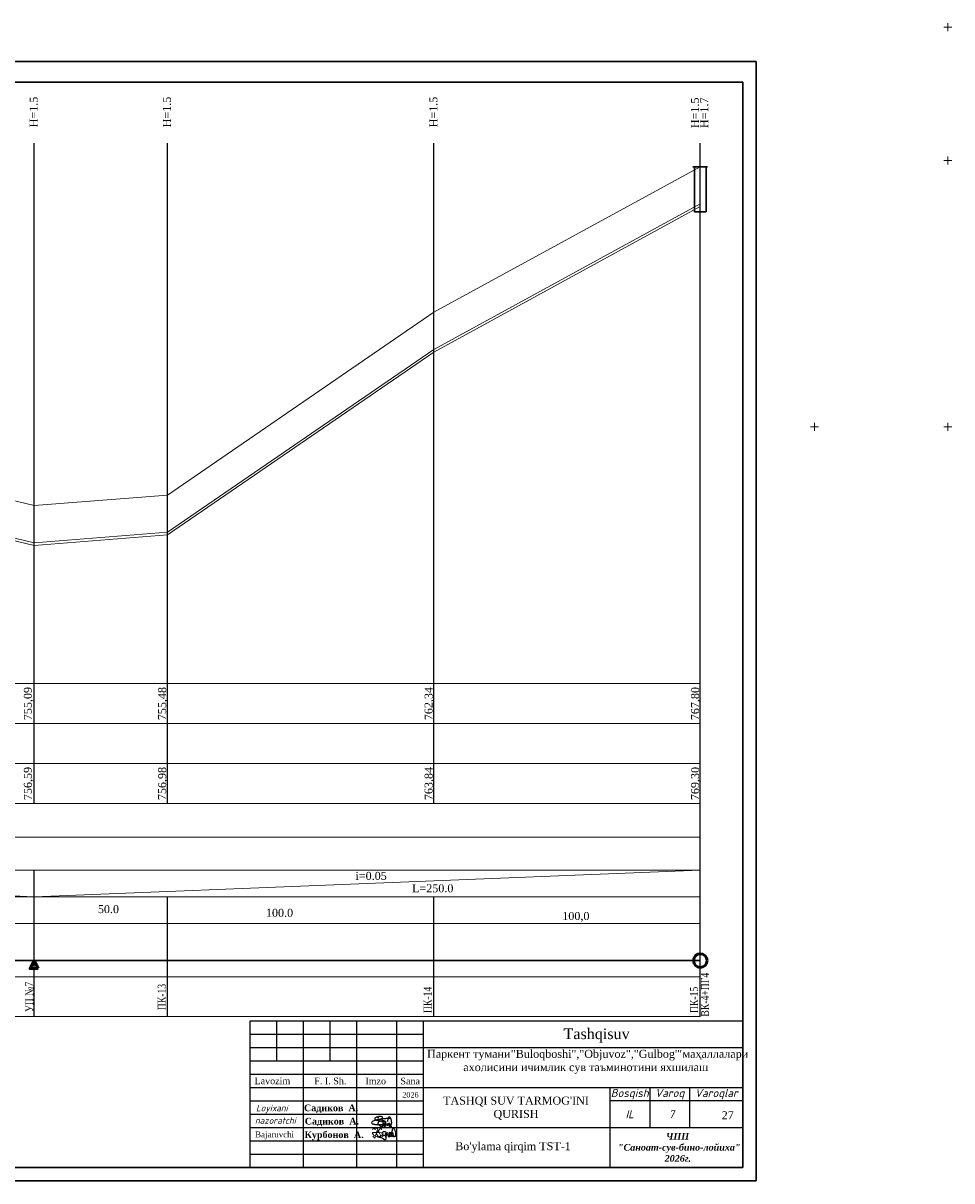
# Model space of a CAD drawing. Header units: millimetres. Extents: x 366033 to 446362, y 4247208 to 4265071.
# Tile 104 of 159: x 435630 to 435979, y 4256462 to 4256896. Entities that reach past the tile are written whole.
import ezdxf

# ---------------------------------------------------------------- set-up
doc = ezdxf.new("R2010")
doc.units = ezdxf.units.MM
for name, color, linetype in [('(002) Рамка', 7, 'Continuous'), ('(004) Точки рельефа', 7, 'Continuous'), ('RAMKA', 7, 'Continuous')]:
    doc.layers.add(name, color=color, linetype=linetype)
for name, color, linetype, lineweight in [('0002. ВК. ПГ. Уг. Пк. и задвижки', 250, 'Continuous', 50), ('план', 7, 'Continuous', 40), ('Текст ВК', 136, 'Continuous', 9)]:
    doc.layers.add(name, color=color, linetype=linetype, lineweight=lineweight)
doc.layers.add('GEODS_POINT_GRID#_B', color=7, linetype='Continuous', true_color=0x000000)
doc.styles.add('GOST 2.304', font='CS_Gost2304.shx')
doc.styles.add('SHRFT', font='TXT', dxfattribs={"width": 1.75})
doc.styles.get("Standard").update_dxf_attribs({"font": 'times.ttf'})
doc.styles.add('TIMES', font='times.ttf')
doc.styles.add('для таблиц', font='times.ttf', dxfattribs={"height": 3})
doc.linetypes.add('ВОДОПРОВОД-right', pattern='A,15,-4,["В1",Standard,S=3,R=0,X=-2,Y=-1.5],-4,20,[">",Standard,S=3,R=0,X=-1.5,Y=-1.5],0', length=43)

# ---------------------------------------------------------------- blocks, each defined once
blk = doc.blocks.new('CrossCoord_m1')
at = {"layer": 'GEODS_POINT_GRID#_B', "color": 3, "lineweight": 20, "true_color": 0x00ff00, "flags": 128}
for points in [[(-3, 0), (3, 0)], [(0, 3), (0, -3)]]:
    blk.add_lwpolyline(points, dxfattribs=at)

msp = doc.modelspace()

# ---------------------------------------------------------------- linework, layer by layer
at = {"layer": '(002) Рамка', "color": 0, "lineweight": 25}
for points in [[(435634.12, 4256603.704), (435634.12, 4256851.414)], [(435684.12, 4256603.704), (435684.12, 4256851.414)], [(435784.12, 4256603.704), (435784.12, 4256851.414)], [(435884.12, 4256603.704), (435884.12, 4256851.414)], [(435784.12, 4256603.704), (435784.12, 4256603.704)], [(435884.12, 4256523.704), (435884.12, 4256603.704)], [(435634.12, 4256523.704), (435634.12, 4256578.45)], [(435684.12, 4256523.704), (435684.12, 4256568.704)], [(435784.12, 4256523.704), (435784.12, 4256568.704)]]:
    msp.add_lwpolyline(points, dxfattribs=at)
at = {"color": 0, "lineweight": 0}
for p, q in [((435884.12, 4256842.635), (435784.12, 4256788.035)), ((435884.12, 4256828.635), (435784.12, 4256774.035)), ((435884.12, 4256827.635), (435784.12, 4256773.035)), ((435784.12, 4256788.035), (435684.12, 4256719.435)), ((435784.12, 4256774.035), (435684.12, 4256705.435)), ((435784.12, 4256773.035), (435684.12, 4256704.435)), ((435634.12, 4256715.535), (435584.12, 4256727.559)), ((435684.12, 4256719.435), (435634.12, 4256715.535)), ((435634.12, 4256701.535), (435584.12, 4256713.559)), ((435634.12, 4256700.535), (435584.12, 4256712.559)), ((435684.12, 4256705.435), (435634.12, 4256701.535)), ((435684.12, 4256704.435), (435634.12, 4256700.535)), ((435634.12, 4256568.704), (435384.12, 4256578.704)), ((435634.12, 4256568.704), (435884.12, 4256578.704))]:
    msp.add_line(p, q, dxfattribs=at)
at = {"color": 0, "lineweight": 30}
for p, q in [((435884.12, 4256842.635), (435881.35, 4256842.635)), ((435881.964, 4256842.635), (435881.964, 4256825.635)), ((435884.12, 4256842.635), (435886.89, 4256842.635)), ((435886.276, 4256842.635), (435886.276, 4256827.635)), ((435886.276, 4256842.635), (435886.276, 4256825.635)), ((435886.276, 4256825.635), (435881.964, 4256825.635))]:
    msp.add_line(p, q, dxfattribs=at)
at = {"color": 250, "lineweight": 25}
for p, q in [((435725.144, 4256522.093, -1016.516), (435725.144, 4256507.093, -1016.516)), ((435735.144, 4256522.093, -1016.516), (435735.144, 4256467.093, -1016.516)), ((435745.144, 4256522.093, -1016.516), (435745.144, 4256507.093, -1016.516)), ((435755.144, 4256522.093, -1016.516), (435755.144, 4256467.093, -1016.516)), ((435770.144, 4256522.093, -847.097), (435770.144, 4256467.093, -847.097)), ((435780.144, 4256522.093), (435780.144, 4256467.093)), ((435715.144, 4256517.093), (435780.144, 4256517.093)), ((435715.144, 4256512.093), (435900.144, 4256512.093)), ((435715.144, 4256512.093), (435780.144, 4256512.093)), ((435715.144, 4256507.093), (435780.144, 4256507.093)), ((435715.144, 4256502.093), (435780.144, 4256502.093)), ((435715.144, 4256497.093), (435900.144, 4256497.093)), ((435850.144, 4256497.093), (435850.144, 4256467.093)), ((435865.144, 4256497.093), (435865.144, 4256482.093)), ((435880.144, 4256482.093), (435880.144, 4256497.093)), ((435715.144, 4256492.093), (435780.144, 4256492.093)), ((435900.144, 4256492.093), (435850.144, 4256492.093)), ((435900.144, 4256492.093), (435850.144, 4256492.093)), ((435715.144, 4256487.093), (435780.144, 4256487.093)), ((435715.144, 4256482.093), (435900.144, 4256482.093)), ((435715.144, 4256477.093), (435780.144, 4256477.093)), ((435715.144, 4256472.093), (435780.144, 4256472.093))]:
    msp.add_line(p, q, dxfattribs=at)
at = {"color": 5, "lineweight": 25, "ltscale": 2}
for p, q in [((435760.812, 4256484.068), (435760.792, 4256483.853)), ((435760.812, 4256484.068), (435760.792, 4256483.853)), ((435760.792, 4256483.853), (435760.827, 4256483.738)), ((435760.792, 4256483.853), (435760.827, 4256483.738)), ((435760.857, 4256484.153), (435760.812, 4256484.068)), ((435760.857, 4256484.153), (435760.812, 4256484.068)), ((435760.827, 4256483.738), (435760.882, 4256483.682)), ((435760.827, 4256483.738), (435760.882, 4256483.682)), ((435761.038, 4256484.304), (435760.857, 4256484.153)), ((435761.038, 4256484.304), (435760.857, 4256484.153)), ((435760.882, 4256483.682), (435761.002, 4256483.543)), ((435760.882, 4256483.682), (435761.002, 4256483.543)), ((435761.002, 4256483.543), (435761.152, 4256483.489)), ((435761.002, 4256483.543), (435761.152, 4256483.489)), ((435761.352, 4256484.51), (435761.038, 4256484.304)), ((435761.352, 4256484.51), (435761.038, 4256484.304)), ((435761.152, 4256483.489), (435761.311, 4256483.431)), ((435761.152, 4256483.489), (435761.311, 4256483.431)), ((435761.311, 4256483.431), (435761.467, 4256483.375)), ((435761.311, 4256483.431), (435761.467, 4256483.375)), ((435761.615, 4256484.633), (435761.352, 4256484.51)), ((435761.615, 4256484.633), (435761.352, 4256484.51)), ((435761.467, 4256483.375), (435761.601, 4256483.343)), ((435761.467, 4256483.375), (435761.601, 4256483.343)), ((435761.601, 4256483.343), (435761.856, 4256483.3)), ((435761.601, 4256483.343), (435761.856, 4256483.3)), ((435761.805, 4256484.726), (435761.615, 4256484.633)), ((435761.805, 4256484.726), (435761.615, 4256484.633)), ((435762.053, 4256484.819), (435761.805, 4256484.726)), ((435762.053, 4256484.819), (435761.805, 4256484.726)), ((435761.856, 4256483.3), (435762.041, 4256483.268)), ((435761.856, 4256483.3), (435762.041, 4256483.268)), ((435762.041, 4256483.268), (435762.481, 4256483.259)), ((435762.041, 4256483.268), (435762.481, 4256483.259)), ((435762.361, 4256484.889), (435762.053, 4256484.819)), ((435762.361, 4256484.889), (435762.053, 4256484.819)), ((435762.714, 4256484.963), (435762.361, 4256484.889)), ((435762.714, 4256484.963), (435762.361, 4256484.889)), ((435762.481, 4256483.259), (435762.751, 4256483.263)), ((435762.481, 4256483.259), (435762.751, 4256483.263)), ((435762.917, 4256485.009), (435762.714, 4256484.963)), ((435762.917, 4256485.009), (435762.714, 4256484.963)), ((435762.751, 4256483.263), (435763.214, 4256483.26)), ((435762.751, 4256483.263), (435763.214, 4256483.26)), ((435763.217, 4256485.055), (435762.917, 4256485.009)), ((435763.217, 4256485.055), (435762.917, 4256485.009)), ((435763.214, 4256483.26), (435763.724, 4256483.25)), ((435763.214, 4256483.26), (435763.724, 4256483.25)), ((435763.549, 4256485.114), (435763.217, 4256485.055)), ((435763.549, 4256485.114), (435763.217, 4256485.055)), ((435763.769, 4256485.139), (435763.549, 4256485.114)), ((435763.769, 4256485.139), (435763.549, 4256485.114)), ((435763.724, 4256483.25), (435764.112, 4256483.247)), ((435763.724, 4256483.25), (435764.112, 4256483.247)), ((435764.056, 4256485.19), (435763.769, 4256485.139)), ((435764.056, 4256485.19), (435763.769, 4256485.139)), ((435764.442, 4256485.237), (435764.056, 4256485.19)), ((435764.442, 4256485.237), (435764.056, 4256485.19)), ((435764.112, 4256483.247), (435764.774, 4256483.263)), ((435764.112, 4256483.247), (435764.774, 4256483.263)), ((435764.685, 4256485.261), (435764.442, 4256485.237)), ((435764.685, 4256485.261), (435764.442, 4256485.237)), ((435765.013, 4256485.307), (435764.685, 4256485.261)), ((435765.013, 4256485.307), (435764.685, 4256485.261)), ((435764.774, 4256483.263), (435765.268, 4256483.253)), ((435764.774, 4256483.263), (435765.268, 4256483.253)), ((435765.241, 4256485.329), (435765.013, 4256485.307)), ((435765.241, 4256485.329), (435765.013, 4256485.307)), ((435765.607, 4256485.359), (435765.241, 4256485.329)), ((435765.607, 4256485.359), (435765.241, 4256485.329)), ((435765.268, 4256483.253), (435765.747, 4256483.191)), ((435765.268, 4256483.253), (435765.747, 4256483.191)), ((435765.446, 4256482.743), (435765.475, 4256482.848)), ((435765.446, 4256482.743), (435765.475, 4256482.848)), ((435765.468, 4256482.671), (435765.446, 4256482.743)), ((435765.468, 4256482.671), (435765.446, 4256482.743)), ((435765.513, 4256482.596), (435765.468, 4256482.671)), ((435765.513, 4256482.596), (435765.468, 4256482.671)), ((435765.475, 4256482.848), (435765.493, 4256482.909)), ((435765.475, 4256482.848), (435765.493, 4256482.909)), ((435765.493, 4256482.909), (435765.526, 4256482.966)), ((435765.493, 4256482.909), (435765.526, 4256482.966)), ((435765.572, 4256482.533), (435765.513, 4256482.596)), ((435765.572, 4256482.533), (435765.513, 4256482.596)), ((435765.526, 4256482.966), (435765.572, 4256483.043)), ((435765.526, 4256482.966), (435765.572, 4256483.043)), ((435765.572, 4256483.043), (435765.638, 4256483.093)), ((435765.572, 4256483.043), (435765.638, 4256483.093)), ((435765.613, 4256482.501), (435765.572, 4256482.533)), ((435765.613, 4256482.501), (435765.572, 4256482.533)), ((435765.939, 4256485.38), (435765.607, 4256485.359)), ((435765.939, 4256485.38), (435765.607, 4256485.359)), ((435765.682, 4256482.501), (435765.613, 4256482.501)), ((435765.682, 4256482.501), (435765.613, 4256482.501)), ((435765.638, 4256483.093), (435765.698, 4256483.155)), ((435765.638, 4256483.093), (435765.698, 4256483.155)), ((435765.785, 4256482.52), (435765.682, 4256482.501)), ((435765.785, 4256482.52), (435765.682, 4256482.501)), ((435765.698, 4256483.155), (435765.803, 4256483.218)), ((435765.698, 4256483.155), (435765.803, 4256483.218)), ((435765.702, 4256483.17), (435765.803, 4256483.218)), ((435765.702, 4256483.17), (435765.803, 4256483.218)), ((435765.859, 4256482.549), (435765.785, 4256482.52)), ((435765.859, 4256482.549), (435765.785, 4256482.52)), ((435765.803, 4256483.218), (435765.975, 4256483.318)), ((435765.803, 4256483.218), (435765.975, 4256483.318)), ((435765.803, 4256483.218), (435765.919, 4256483.122)), ((435765.803, 4256483.218), (435765.919, 4256483.122)), ((435765.928, 4256482.58), (435765.859, 4256482.549)), ((435765.928, 4256482.58), (435765.859, 4256482.549)), ((435765.919, 4256483.122), (435765.979, 4256483.073)), ((435765.919, 4256483.122), (435765.979, 4256483.073)), ((435766.01, 4256482.674), (435765.928, 4256482.58)), ((435766.01, 4256482.674), (435765.928, 4256482.58)), ((435766.216, 4256485.435), (435765.939, 4256485.38)), ((435766.216, 4256485.435), (435765.939, 4256485.38)), ((435765.975, 4256483.318), (435766.102, 4256483.391)), ((435765.975, 4256483.318), (435766.102, 4256483.391)), ((435765.979, 4256483.073), (435766.01, 4256483.014)), ((435765.979, 4256483.073), (435766.01, 4256483.014)), ((435766.01, 4256483.014), (435766.049, 4256482.939)), ((435766.01, 4256483.014), (435766.049, 4256482.939)), ((435766.044, 4256482.752), (435766.01, 4256482.674)), ((435766.044, 4256482.752), (435766.01, 4256482.674)), ((435766.07, 4256482.865), (435766.044, 4256482.752)), ((435766.07, 4256482.865), (435766.044, 4256482.752)), ((435766.049, 4256482.939), (435766.07, 4256482.865)), ((435766.049, 4256482.939), (435766.07, 4256482.865)), ((435766.102, 4256483.391), (435766.254, 4256483.499)), ((435766.102, 4256483.391), (435766.254, 4256483.499)), ((435766.45, 4256485.445), (435766.216, 4256485.435)), ((435766.45, 4256485.445), (435766.216, 4256485.435)), ((435766.254, 4256483.499), (435766.365, 4256483.499)), ((435766.254, 4256483.499), (435766.365, 4256483.499)), ((435766.365, 4256483.499), (435766.71, 4256483.505)), ((435766.365, 4256483.499), (435766.71, 4256483.505)), ((435766.636, 4256485.452), (435766.45, 4256485.445)), ((435766.636, 4256485.452), (435766.45, 4256485.445)), ((435766.604, 4256483.005), (435766.743, 4256483.167)), ((435766.604, 4256483.005), (435766.743, 4256483.167)), ((435766.604, 4256482.943), (435766.604, 4256483.005)), ((435766.604, 4256482.943), (435766.604, 4256483.005)), ((435766.639, 4256482.879), (435766.604, 4256482.943)), ((435766.639, 4256482.879), (435766.604, 4256482.943)), ((435766.993, 4256485.493), (435766.636, 4256485.452)), ((435766.993, 4256485.493), (435766.636, 4256485.452)), ((435766.663, 4256482.835), (435766.639, 4256482.879)), ((435766.663, 4256482.835), (435766.639, 4256482.879)), ((435766.72, 4256482.818), (435766.663, 4256482.835)), ((435766.72, 4256482.818), (435766.663, 4256482.835)), ((435766.71, 4256483.505), (435766.772, 4256483.505)), ((435766.71, 4256483.505), (435766.772, 4256483.505)), ((435766.794, 4256482.818), (435766.72, 4256482.818)), ((435766.794, 4256482.818), (435766.72, 4256482.818)), ((435766.743, 4256483.167), (435766.813, 4256483.249)), ((435766.743, 4256483.167), (435766.813, 4256483.249)), ((435766.772, 4256483.505), (435766.974, 4256483.49)), ((435766.772, 4256483.505), (435766.974, 4256483.49)), ((435766.911, 4256482.889), (435766.794, 4256482.818)), ((435766.911, 4256482.889), (435766.794, 4256482.818)), ((435766.813, 4256483.249), (435767.021, 4256483.423)), ((435766.813, 4256483.249), (435767.021, 4256483.423)), ((435767.074, 4256482.989), (435766.911, 4256482.889)), ((435767.074, 4256482.989), (435766.911, 4256482.889)), ((435766.972, 4256483.383), (435767.045, 4256483.448)), ((435766.972, 4256483.383), (435767.045, 4256483.448)), ((435766.974, 4256483.49), (435767.146, 4256483.387)), ((435766.974, 4256483.49), (435767.146, 4256483.387)), ((435767.218, 4256485.495), (435766.993, 4256485.493)), ((435767.218, 4256485.495), (435766.993, 4256485.493)), ((435767.045, 4256483.448), (435767.089, 4256483.488)), ((435767.045, 4256483.448), (435767.089, 4256483.488)), ((435767.171, 4256483.082), (435767.074, 4256482.989)), ((435767.171, 4256483.082), (435767.074, 4256482.989)), ((435767.089, 4256483.488), (435767.174, 4256483.539)), ((435767.089, 4256483.488), (435767.174, 4256483.539)), ((435767.146, 4256483.387), (435767.216, 4256483.331)), ((435767.146, 4256483.387), (435767.216, 4256483.331)), ((435767.223, 4256483.164), (435767.171, 4256483.082)), ((435767.223, 4256483.164), (435767.171, 4256483.082)), ((435767.174, 4256483.539), (435767.228, 4256483.572)), ((435767.174, 4256483.539), (435767.228, 4256483.572)), ((435767.216, 4256483.331), (435767.247, 4256483.243)), ((435767.216, 4256483.331), (435767.247, 4256483.243)), ((435767.607, 4256485.498), (435767.218, 4256485.495)), ((435767.607, 4256485.498), (435767.218, 4256485.495)), ((435767.247, 4256483.243), (435767.223, 4256483.164)), ((435767.247, 4256483.243), (435767.223, 4256483.164)), ((435767.228, 4256483.572), (435767.285, 4256483.591)), ((435767.228, 4256483.572), (435767.285, 4256483.591)), ((435767.285, 4256483.591), (435767.326, 4256483.605)), ((435767.285, 4256483.591), (435767.326, 4256483.605)), ((435767.326, 4256483.605), (435767.38, 4256483.605)), ((435767.326, 4256483.605), (435767.38, 4256483.605)), ((435767.38, 4256483.605), (435767.425, 4256483.59)), ((435767.38, 4256483.605), (435767.425, 4256483.59)), ((435767.425, 4256483.59), (435767.48, 4256483.557)), ((435767.425, 4256483.59), (435767.48, 4256483.557)), ((435767.513, 4256482.387), (435767.456, 4256482.432)), ((435767.48, 4256483.557), (435767.516, 4256483.537)), ((435767.48, 4256483.557), (435767.516, 4256483.537)), ((435767.61, 4256482.387), (435767.513, 4256482.387)), ((435767.516, 4256483.537), (435767.542, 4256483.499)), ((435767.516, 4256483.537), (435767.542, 4256483.499)), ((435767.551, 4256483.057), (435767.518, 4256482.927)), ((435767.551, 4256483.057), (435767.518, 4256482.927)), ((435767.518, 4256482.927), (435767.518, 4256482.835)), ((435767.518, 4256482.927), (435767.518, 4256482.835)), ((435767.518, 4256482.835), (435767.544, 4256482.744)), ((435767.518, 4256482.835), (435767.544, 4256482.744)), ((435767.542, 4256483.499), (435767.565, 4256483.461)), ((435767.542, 4256483.499), (435767.565, 4256483.461)), ((435767.544, 4256482.744), (435767.592, 4256482.651)), ((435767.544, 4256482.744), (435767.592, 4256482.651)), ((435767.58, 4256483.171), (435767.551, 4256483.057)), ((435767.58, 4256483.171), (435767.551, 4256483.057)), ((435767.565, 4256483.461), (435767.582, 4256483.434)), ((435767.565, 4256483.461), (435767.582, 4256483.434)), ((435767.603, 4256483.363), (435767.58, 4256483.27)), ((435767.603, 4256483.363), (435767.58, 4256483.27)), ((435767.58, 4256483.27), (435767.58, 4256483.171)), ((435767.58, 4256483.27), (435767.58, 4256483.171)), ((435767.582, 4256483.434), (435767.603, 4256483.363)), ((435767.582, 4256483.434), (435767.603, 4256483.363)), ((435767.592, 4256482.651), (435767.637, 4256482.618)), ((435767.592, 4256482.651), (435767.637, 4256482.618)), ((435767.758, 4256485.498), (435767.607, 4256485.498)), ((435767.758, 4256485.498), (435767.607, 4256485.498)), ((435767.753, 4256482.414), (435767.61, 4256482.387)), ((435767.637, 4256482.618), (435767.715, 4256482.588)), ((435767.637, 4256482.618), (435767.715, 4256482.588)), ((435767.715, 4256482.588), (435767.789, 4256482.56)), ((435767.715, 4256482.588), (435767.789, 4256482.56)), ((435767.855, 4256482.454), (435767.753, 4256482.414)), ((435767.997, 4256485.484), (435767.758, 4256485.498)), ((435767.997, 4256485.484), (435767.758, 4256485.498)), ((435767.789, 4256482.56), (435767.928, 4256482.56)), ((435767.789, 4256482.56), (435767.928, 4256482.56)), ((435767.928, 4256482.56), (435768.019, 4256482.577)), ((435767.928, 4256482.56), (435768.019, 4256482.577)), ((435768.019, 4256482.577), (435768.113, 4256482.588)), ((435768.019, 4256482.577), (435768.113, 4256482.588)), ((435768.113, 4256482.588), (435768.329, 4256482.619)), ((435768.113, 4256482.588), (435768.329, 4256482.619))]:
    msp.add_line(p, q, dxfattribs=at)
at = {"color": 5, "linetype": 'ВОДОПРОВОД-right', "lineweight": 30}
msp.add_lwpolyline([(435384.114, 4256544.756), (435884.12, 4256544.756)], dxfattribs=at)
at = {"color": 250, "lineweight": 25}
msp.add_lwpolyline([(435715.144, 4256522.093), (435900.144, 4256522.093), (435900.144, 4256467.093), (435715.144, 4256467.093)], close=True, dxfattribs=at)
at = {"color": 5, "lineweight": 25, "ltscale": 2}
for points in [[(435764.131, 4256485.297), (435764.424, 4256485.295), (435764.55, 4256485.353), (435764.667, 4256485.441), (435764.751, 4256485.5), (435764.841, 4256485.585), (435764.893, 4256485.633), (435764.95, 4256485.715), (435764.945, 4256485.79), (435764.92, 4256485.911), (435764.9, 4256485.95), (435764.812, 4256486.033), (435764.702, 4256486.113), (435764.575, 4256486.172), (435764.415, 4256486.219), (435764.175, 4256486.267), (435763.979, 4256486.267), (435763.748, 4256486.253), (435763.558, 4256486.225), (435763.388, 4256486.185), (435763.187, 4256485.619), (435762.951, 4256486.116), (435762.735, 4256486.044), (435762.521, 4256485.968), (435762.302, 4256485.841), (435762.13, 4256485.73), (435762.022, 4256485.637), (435761.952, 4256485.485), (435761.94, 4256485.393), (435761.981, 4256485.24), (435762.093, 4256485.048), (435762.15, 4256484.985), (435762.25, 4256484.92), (435762.392, 4256484.869), (435762.589, 4256484.819), (435763.024, 4256484.763), (435763.279, 4256484.732), (435763.406, 4256484.717), (435763.723, 4256485.153), (435763.815, 4256485.124), (435763.599, 4256484.639)], [(435764.131, 4256485.297), (435764.424, 4256485.295), (435764.55, 4256485.353), (435764.667, 4256485.441), (435764.751, 4256485.5), (435764.841, 4256485.585), (435764.893, 4256485.633), (435764.95, 4256485.715), (435764.945, 4256485.79), (435764.92, 4256485.911), (435764.9, 4256485.95), (435764.812, 4256486.033), (435764.702, 4256486.113), (435764.575, 4256486.172), (435764.415, 4256486.219), (435764.175, 4256486.267), (435763.979, 4256486.267), (435763.748, 4256486.253), (435763.558, 4256486.225), (435763.388, 4256486.185), (435763.187, 4256485.619), (435762.951, 4256486.116), (435762.735, 4256486.044), (435762.521, 4256485.968), (435762.302, 4256485.841), (435762.13, 4256485.73), (435762.022, 4256485.637), (435761.952, 4256485.485), (435761.94, 4256485.393), (435761.981, 4256485.24), (435762.093, 4256485.048), (435762.15, 4256484.985), (435762.25, 4256484.92), (435762.392, 4256484.869), (435762.589, 4256484.819), (435763.024, 4256484.763), (435763.279, 4256484.732), (435763.406, 4256484.717), (435763.723, 4256485.153), (435763.815, 4256485.124), (435763.599, 4256484.639)], [(435764.6, 4256485.391), (435764.86, 4256485.298), (435764.657, 4256484.957), (435764.86, 4256484.795), (435764.865, 4256484.418), (435764.928, 4256484.081), (435765, 4256483.702), (435764.997, 4256483.259), (435764.997, 4256482.912), (435764.941, 4256482.631), (435764.864, 4256482.516), (435764.779, 4256482.423), (435764.692, 4256482.394), (435764.613, 4256482.392), (435764.489, 4256482.422), (435764.235, 4256482.527), (435764.028, 4256482.643), (435763.742, 4256482.829), (435763.565, 4256482.945), (435763.235, 4256483.136), (435762.825, 4256483.31)], [(435765.354, 4256483.652), (435765.648, 4256483.649), (435765.773, 4256483.708), (435765.891, 4256483.796), (435765.974, 4256483.855), (435766.065, 4256483.939), (435766.117, 4256483.988), (435766.173, 4256484.07), (435766.169, 4256484.145), (435766.144, 4256484.265), (435766.124, 4256484.305), (435766.036, 4256484.388), (435765.384, 4256484.151), (435765.257, 4256484.21), (435765.639, 4256484.574), (435765.398, 4256484.622), (435765.203, 4256484.622), (435764.972, 4256484.608), (435764.782, 4256484.579), (435764.612, 4256484.266), (435764.35, 4256484.511), (435764.175, 4256484.471), (435763.959, 4256484.398), (435763.745, 4256484.322), (435763.525, 4256484.196), (435763.354, 4256484.085), (435763.245, 4256483.992), (435763.176, 4256483.839), (435763.164, 4256483.748), (435763.205, 4256483.594), (435763.316, 4256483.403), (435763.374, 4256483.34), (435763.474, 4256483.275), (435763.615, 4256483.224), (435763.813, 4256483.174), (435764.248, 4256483.117), (435764.503, 4256483.087), (435764.63, 4256483.071), (435764.696, 4256483.052), (435764.789, 4256483.023), (435764.823, 4256482.994)], [(435765.354, 4256483.652), (435765.648, 4256483.649), (435765.773, 4256483.708), (435765.891, 4256483.796), (435765.974, 4256483.855), (435766.065, 4256483.939), (435766.117, 4256483.988), (435766.173, 4256484.07), (435766.169, 4256484.145), (435766.144, 4256484.265), (435766.124, 4256484.305), (435766.036, 4256484.388), (435765.384, 4256484.151), (435765.257, 4256484.21), (435765.639, 4256484.574), (435765.398, 4256484.622), (435765.203, 4256484.622), (435764.972, 4256484.608), (435764.782, 4256484.579), (435764.612, 4256484.266), (435764.35, 4256484.511), (435764.175, 4256484.471), (435763.959, 4256484.398), (435763.745, 4256484.322), (435763.525, 4256484.196), (435763.354, 4256484.085), (435763.245, 4256483.992), (435763.176, 4256483.839), (435763.164, 4256483.748), (435763.205, 4256483.594), (435763.316, 4256483.403), (435763.374, 4256483.34), (435763.474, 4256483.275), (435763.615, 4256483.224), (435763.813, 4256483.174), (435764.248, 4256483.117), (435764.503, 4256483.087), (435764.63, 4256483.071), (435764.696, 4256483.052), (435764.789, 4256483.023), (435764.823, 4256482.994)], [(435767.342, 4256483.847), (435767.34, 4256483.553), (435767.399, 4256483.428), (435767.486, 4256483.31), (435767.546, 4256483.227), (435767.63, 4256483.137), (435767.678, 4256483.085), (435767.76, 4256483.028), (435767.835, 4256483.033), (435767.956, 4256483.058), (435767.995, 4256483.078), (435768.079, 4256483.166), (435768.158, 4256483.276), (435768.217, 4256483.402), (435768.264, 4256483.563), (435768.312, 4256483.803), (435768.312, 4256483.998), (435768.298, 4256484.23), (435768.27, 4256484.42), (435768.231, 4256484.589), (435768.201, 4256484.851), (435768.161, 4256485.026), (435768.089, 4256485.243), (435768.013, 4256485.457), (435767.886, 4256485.676), (435767.775, 4256485.847), (435767.682, 4256485.956), (435767.53, 4256486.026), (435767.438, 4256486.038), (435767.285, 4256485.997), (435767.094, 4256485.885), (435767.03, 4256485.828), (435766.965, 4256485.728), (435766.914, 4256485.586), (435766.864, 4256485.389), (435766.808, 4256484.954), (435766.777, 4256484.699), (435766.762, 4256484.571), (435766.743, 4256484.505), (435766.714, 4256484.412), (435766.685, 4256484.379)], [(435765.756, 4256480.516), (435766.016, 4256480.423), (435765.813, 4256480.082), (435766.016, 4256479.92), (435766.021, 4256479.543), (435766.085, 4256479.206), (435766.156, 4256478.827), (435766.153, 4256478.384), (435766.153, 4256478.037), (435766.098, 4256477.756), (435766.02, 4256477.641), (435765.935, 4256477.548), (435765.848, 4256477.519), (435765.77, 4256477.517), (435765.645, 4256477.547), (435765.391, 4256477.652), (435765.184, 4256477.768), (435764.899, 4256477.954), (435764.722, 4256478.07), (435764.392, 4256478.261), (435763.982, 4256478.435)], [(435768.92, 4256479.462), (435768.917, 4256479.169), (435768.976, 4256479.043), (435769.064, 4256478.926), (435769.123, 4256478.842), (435769.207, 4256478.752), (435769.256, 4256478.7), (435769.338, 4256478.643), (435769.412, 4256478.648), (435769.533, 4256478.673), (435769.572, 4256478.693), (435769.656, 4256478.781), (435769.735, 4256478.891), (435769.795, 4256479.018), (435769.842, 4256479.178), (435769.89, 4256479.418), (435769.89, 4256479.614), (435769.875, 4256479.845), (435769.847, 4256480.035), (435769.808, 4256480.205), (435769.778, 4256480.466), (435769.739, 4256480.642), (435769.666, 4256480.858), (435769.59, 4256481.072), (435769.463, 4256481.292), (435769.352, 4256481.463), (435769.259, 4256481.572), (435769.107, 4256481.641), (435769.016, 4256481.653), (435768.862, 4256481.612), (435768.671, 4256481.5), (435768.608, 4256481.443), (435768.542, 4256481.343), (435768.491, 4256481.201), (435768.441, 4256481.004), (435768.385, 4256480.569), (435768.354, 4256480.314), (435768.339, 4256480.187), (435768.32, 4256480.121), (435768.291, 4256480.028), (435768.262, 4256479.994)]]:
    msp.add_lwpolyline(points, dxfattribs=at)
at = {"color": 5, "lineweight": 5}
for points in [[(435761.161, 4256481.341), (435761.439, 4256481.828), (435762.227, 4256481.377), (435762.513, 4256481.876), (435763.061, 4256481.876), (435762.018, 4256478.054), (435761.277, 4256478.864)], [(435762.54, 4256479.965), (435764.197, 4256481.804), (435764.643, 4256481.402)], [(435762.54, 4256479.965), (435763.386, 4256478.493), (435764.036, 4256478.867)]]:
    msp.add_lwpolyline(points, dxfattribs=at)
at = {"color": 1, "lineweight": 50}
msp.add_circle((435884.12, 4256544.756), 2.554, dxfattribs=at)
at = {"color": 5, "lineweight": 5}
for points in [[(435763.368, 4256480.885), (435764.082, 4256478.307), (435761.062, 4256479.796), (435765.377, 4256480.002)], [(435764.036, 4256478.867), (435765.337, 4256479.201), (435764.786, 4256478.727), (435766.591, 4256479.491), (435765.949, 4256478.574), (435766.316, 4256480.042), (435767.157, 4256478.482), (435767.325, 4256480.103), (435767.539, 4256478.467), (435767.341, 4256479.14), (435768.564, 4256480.347), (435767.968, 4256479.109), (435768.534, 4256478.972), (435767.57, 4256480.363), (435767.983, 4256478.666), (435768.87, 4256480.103), (435768.182, 4256479.445), (435768.916, 4256478.635), (435764.802, 4256480.378), (435764.771, 4256479.552), (435766.27, 4256479.231)]]:
    msp.add_spline(points, degree=3, dxfattribs=at)
at = {"layer": '0002. ВК. ПГ. Уг. Пк. и задвижки', "color": 1, "lineweight": 50}
msp.add_lwpolyline([(435635.62, 4256541.756), (435632.62, 4256541.756), (435634.12, 4256544.756), (435635.62, 4256541.756)], dxfattribs=at)
at = {"layer": 'RAMKA', "color": 1, "lineweight": 30}
for p, q in [((435905.144, 4256882.093), (435319.319, 4256882.093)), ((435339.319, 4256874.331), (435900.144, 4256874.331)), ((435900.144, 4256467.093), (435339.319, 4256467.093)), ((435319.319, 4256462.093), (435905.144, 4256462.093))]:
    msp.add_line(p, q, dxfattribs=at)
at = {"layer": 'RAMKA', "color": 3, "lineweight": 30}
for p, q in [((435905.144, 4256462.093), (435905.144, 4256882.093)), ((435900.144, 4256874.331), (435900.144, 4256467.093))]:
    msp.add_line(p, q, dxfattribs=at)
at = {"layer": 'Текст ВК'}
for p, q in [((435373.112, 4256648.704), (435884.12, 4256648.704)), ((435384.12, 4256633.704), (435884.12, 4256633.704)), ((435384.12, 4256618.704), (435884.12, 4256618.704)), ((435384.12, 4256603.704), (435884.12, 4256603.704)), ((435384.12, 4256591.032), (435884.12, 4256591.032)), ((435384.12, 4256578.704), (435884.12, 4256578.704)), ((435384.12, 4256568.704), (435884.12, 4256568.704)), ((435384.12, 4256558.704), (435884.12, 4256558.704)), ((435384.12, 4256538.704), (435884.12, 4256538.704)), ((435384.12, 4256523.704), (435884.12, 4256523.704))]:
    msp.add_line(p, q, dxfattribs=at)

# ---------------------------------------------------------------- block references
at = {"layer": 'GEODS_POINT_GRID#_B', "color": 3, "true_color": 0x00ff00, "xscale": 0.5, "yscale": 0.5, "zscale": 0.5}
for p in [(435977.028, 4256894.992), (435977.028, 4256844.992), (435927.028, 4256744.992), (435977.028, 4256744.992)]:
    msp.add_blockref('CrossCoord_m1', p, dxfattribs=at)

# ---------------------------------------------------------------- texts
at = {"layer": '(004) Точки рельефа', "color": 7, "char_height": 3, "attachment_point": 5, "style": 'для таблиц'}
for s, insert in [('\\A1;50.0', (435662.018, 4256564.028)), ('\\A1;100.0', (435726.219, 4256562.642)), ('\\A1;100,0', (435837.432, 4256561.119))]:
    msp.add_mtext(s, dxfattribs=dict(at, insert=insert))
at = {"color": 5, "char_height": 3, "attachment_point": 2}
for s, insert, width, rotation in [('{\\C0;H=1.5}', (435632.458, 4256863.139), 11.11185, 89.99547), ('{\\C0;H=1.5}', (435682.458, 4256863.139), 11.11185, 89.99547), ('{\\C0;H=1.5}', (435782.458, 4256863.139), 11.11185, 89.99547), ('{\\C0;H=1.5}', (435880.608, 4256862.847), 11.11185, 89.99547), ('{\\C0;H=1.7}', (435884.097, 4256862.864), 11.11185, 89.99547), ('{\\C0;756,98}', (435680.66, 4256611.173), 11.11185, 90), ('{\\C0;763,84}', (435780.66, 4256611.173), 11.11185, 90), ('{\\C0;769,30}', (435880.66, 4256611.173), 11.11185, 90), ('{\\W0.8;\\C7;ВК-4+ПГ4}', (435884.378, 4256531.938, -4720.845), 14.61436, 90), ('{\\W0.8;\\C7;УП №7}', (435630.775, 4256531.103, -4720.845), 14.61436, 90), ('{\\W0.8;\\C7;ПК-13}', (435680.506, 4256531.061, -4720.845), 14.61436, 90), ('{\\W0.8;\\C7;ПК-14}', (435780.267, 4256529.989, -4720.845), 14.61436, 90), ('{\\W0.8;\\C7;ПК-15}', (435880.267, 4256529.989, -4720.845), 14.61436, 90)]:
    msp.add_mtext(s, dxfattribs=dict(at, insert=insert, width=width, rotation=rotation))
at = {"color": 0, "char_height": 3, "width": 11.11185, "attachment_point": 2, "rotation": 90}
for s, insert in [('755,09', (435630.266, 4256641.174)), ('756,59', (435630.266, 4256611.174))]:
    msp.add_mtext(s, dxfattribs=dict(at, insert=insert))
at = {"color": 184, "char_height": 3, "width": 11.11185, "attachment_point": 2, "rotation": 90}
for s, insert in [('{\\C0;755,48}', (435680.66, 4256641.173)), ('{\\C0;762,34}', (435780.66, 4256641.173)), ('{\\C0;767,80}', (435880.66, 4256641.173))]:
    msp.add_mtext(s, dxfattribs=dict(at, insert=insert))
at = {"ltscale": 0.5, "char_height": 3, "attachment_point": 1}
for s, insert, width in [('{\\fSylfaen|b0|i0|c0|p18;i=\\fSylfaen|b0|i0|c204|p18;0.05}', (435754.721, 4256578.026), 33.54214), ('{\\fSylfaen|b0|i0|c0|p18;L=\\fSylfaen|b0|i0|c204|p18;250.0}', (435775.951, 4256573.363), 14.17558)]:
    msp.add_mtext(s, dxfattribs=dict(at, insert=insert, width=width))
for s, insert, char_height, width, attachment_point in [('\\pi-40.048;Tashqisuv', (435872.844, 4256519.276), 4, 4.20261, 1), ('{\\fTimes New Roman|b0|i0|c204|p18;2026}', (435772.308, 4256495.356), 2, 10.68651, 1), ('{\\fISOCPEUR|b0|i1|c204|p34;Bosqish}', (435857.644, 4256494.593), 3, 15, 5), ('{\\fISOCPEUR|b0|i1|c204|p34;Va\\fISOCPEUR|b0|i1|c0|p34;roq}', (435872.644, 4256494.593), 3, 15, 5), ('{\\fISOCPEUR|b0|i1|c204|p34;Va\\fISOCPEUR|b0|i1|c0|p34;roq\\fISOCPEUR|b0|i1|c204|p34;lar}', (435890.144, 4256494.593), 3, 37.25162, 5), ('{\\fISOCPEUR|b0|i1|c204|p34;IL}', (435857.644, 4256487.093), 3, 15, 5), ('{\\fISOCPEUR|b0|i1|c204|p34;7}', (435873.301, 4256487.093), 3, 15, 5)]:
    msp.add_mtext(s, dxfattribs=dict(insert=insert, char_height=char_height, width=width, attachment_point=attachment_point))
at = {"color": 0, "lineweight": 5, "insert": (435781.598, 4256511.264), "char_height": 3, "width": 154.9538, "attachment_point": 1}
msp.add_mtext('Паркент тумани                                                         маҳаллалари \\P            ахолисини ичимлик сув таъминотини яхшилаш', dxfattribs=at)
at = {"color": 0, "lineweight": 0, "insert": (435813.009, 4256511.24), "char_height": 3, "width": 67.69207, "attachment_point": 1}
msp.add_mtext('"Buloqboshi","Objuvoz","Gulbog\'"', dxfattribs=at)
at = {"lineweight": 25, "ltscale": 100, "attachment_point": 1, "style": 'GOST 2.304'}
for s, insert, char_height, width in [('{\\fTimes New Roman|b0|i0|c204|p18;Lavozim}', (435716.833, 4256500.863), 2.5, 7.14649), ('{\\fTimes New Roman|b0|i0|c204|p18;F. I. Sh.}', (435739.244, 4256500.846), 2.5, 13.23723), ('{\\fTimes New Roman|b0|i0|c204|p18;Imzo}', (435758.436, 4256500.808), 2.5, 12.27251), ('{\\fTimes New Roman|b0|i0|c204|p18;Bajaruvchi}', (435717.083, 4256480.614, 1016.516), 2.2, 8.90888)]:
    msp.add_mtext(s, dxfattribs=dict(at, insert=insert, char_height=char_height, width=width))
at = {"color": 250, "lineweight": 25, "ltscale": 100, "insert": (435771.595, 4256500.781), "char_height": 2.5, "width": 8.14319, "attachment_point": 1, "style": 'GOST 2.304'}
msp.add_mtext('{\\fTimes New Roman|b0|i0|c204|p18;Sana}', dxfattribs=at)
at = {"color": 0, "char_height": 2.5, "attachment_point": 1}
for s, insert in [('{\\fTimes New Roman|b1|i0|c204|p18;Садиков  А.}', (435735.394, 4256490.729)), ('{\\fTimes New Roman|b1|i0|c204|p18;Садиков  А.}', (435735.683, 4256485.732)), ('{\\fTimes New Roman|b1|i0|c204|p18;Курбонов  А.}', (435735.625, 4256480.668))]:
    msp.add_mtext(s, dxfattribs=dict(at, insert=insert))
at = {"color": 5, "insert": (435814.958, 4256489.338), "char_height": 3, "width": 64.16731, "attachment_point": 5}
msp.add_mtext("{\\fTimes New Roman|b0|i0|c204|p18;\\C7;TASHQI SUV TARMOG'INI\\PQURISH}", dxfattribs=at)
at = {"color": 7, "char_height": 0.16239, "width": 16.23922, "attachment_point": 5, "style": 'SHRFT'}
for s, insert in [('{\\fISOCPEUR|b0|i1|c204|p34;\\H15x;nazoratchi}', (435724.667, 4256484.713)), ('{\\fISOCPEUR|b0|i1|c0|p34;\\H15x;Loyixani} ', (435723.333, 4256489.033))]:
    msp.add_mtext(s, dxfattribs=dict(at, insert=insert))
at = {"color": 0, "insert": (435892.161, 4256488.231), "char_height": 3.0064, "width": 1.92475, "attachment_point": 1, "style": 'TIMES'}
msp.add_mtext('27', dxfattribs=at)
at = {"color": 0, "ltscale": 0.1, "insert": (435870.505, 4256480.096), "char_height": 2.5, "attachment_point": 1}
msp.add_mtext_dynamic_manual_height_columns('\\pi0.71954;{\\fTimes New Roman|b1|i1|c204|p18;ЧПП\\P\\pi-17.28155;"Cаноат-сув-бино-лойиха"\\P\\pi0.24549;2026г.}', width=9.80425, gutter_width=12.5, heights=[0], dxfattribs=at)
at = {"layer": 'план', "color": 0, "lineweight": 20, "insert": (435792.168, 4256476.602, 0.52), "char_height": 3, "width": 48.58877, "attachment_point": 1}
msp.add_mtext("{\\fTimes New Roman|b0|i0|c204|p18;Bo'ylama qirqim TST-1 }", dxfattribs=at)

doc.saveas('drawing.dxf')
